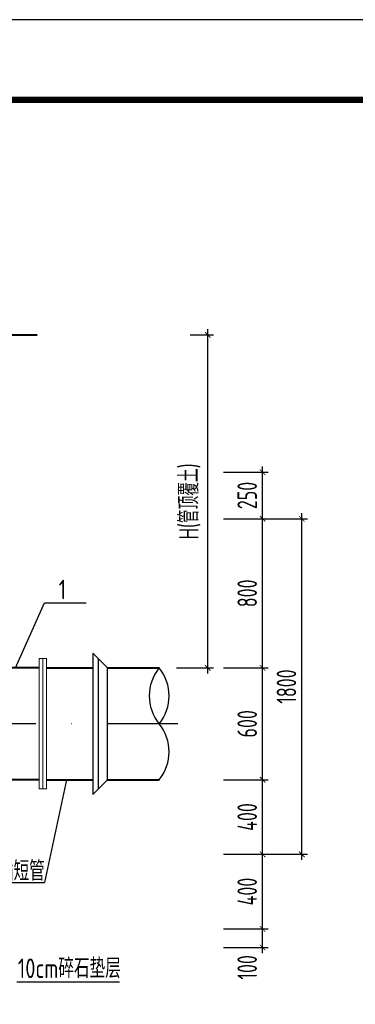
# Model space of a CAD drawing. Extents: x 1154951 to 1177180, y 3484725 to 3514600.
# Tile 11 of 17: x 1165279 to 1167084, y 3506662 to 3511944. Entities that reach past the tile are written whole.
import ezdxf
from ezdxf.enums import TextEntityAlignment as Align

# ---------------------------------------------------------------- set-up
doc = ezdxf.new("R2010")
doc.units = 0
doc.linetypes.add('DASHDOT', pattern=[25.4, 12.7, -6.35, 0, -6.35])
doc.linetypes.add('DASHED', pattern=[19.05, 12.7, -6.35])
doc.layers.get('0').update_dxf_attribs({"linetype": 'CONTINUOUS'})
doc.layers.get('Defpoints').update_dxf_attribs({"linetype": 'CONTINUOUS'})
for name, color, linetype in [('2', 2, 'DASHED'), ('DIM', 4, 'CONTINUOUS'), ('GPSCOMMON', 7, 'CONTINUOUS'), ('线路', 3, 'CONTINUOUS')]:
    doc.layers.add(name, color=color, linetype=linetype)
doc.layers.add('粗实线', color=1, linetype='CONTINUOUS', lineweight=40)
doc.layers.add('轮廓', color=1, linetype='CONTINUOUS', lineweight=40)
doc.styles.add('gpshz', font='tssdeng.shx', dxfattribs={"width": 0.8, "height": 2.5, "bigfont": 'hztxt.shx'})
doc.styles.add('TSSD_Dimension', font='tssdeng.shx', dxfattribs={"width": 0.7, "bigfont": 'Hztxt.shx'})
doc.styles.add('图签', font='txt', dxfattribs={"width": 0.66})
doc.dimstyles.new('TSSD_30_30', dxfattribs={"dimtxt": 105, "dimasz": 30, "dimexe": 30, "dimexo": 75, "dimgap": 30, "dimtad": 1, "dimdec": 0, "dimzin": 0, "dimdsep": 46, "dimtxsty": 'TSSD_Dimension', "dimblk": 'ARCHTICK', "dimblk1": 'ARCHTICK', "dimblk2": 'ARCHTICK', "dimcen": 0, "dimdle": 30, "dimclrt": 7, "dimadec": 0, "dimazin": 0, "dimtfac": 1, "dimtdec": 0, "dimtix": 1, "dimtmove": 2, "dimatfit": 3, "dimfxl": 0, "dimtolj": 1, "dimtzin": 0, "dimarcsym": 0})

# ---------------------------------------------------------------- blocks, each defined once
blk = doc.blocks.new('_ARCHTICK')
at = {"color": 0, "linetype": 'ByBlock', "const_width": 0.15}
blk.add_lwpolyline([(-0.5, -0.5), (0.5, 0.5)], dxfattribs=at)
blk = doc.blocks.new('*D289')
at = {"layer": 'Defpoints', "color": 0}
for p in [(1166121.4, 3510253.3), (1166290.3, 3510253.3), (1166047.5, 3508466.5)]:
    blk.add_point(p, dxfattribs=at)
at = {"layer": 'DIM', "color": 0, "lineweight": -2}
for p, q in [((1166290.3, 3508436.5), (1166290.3, 3510283.3)), ((1166196.4, 3510253.3), (1166320.3, 3510253.3)), ((1166122.5, 3508466.5), (1166320.3, 3508466.5))]:
    blk.add_line(p, q, dxfattribs=at)
at = {"layer": 'DIM', "color": 0, "lineweight": -2, "xscale": 30, "yscale": 30, "zscale": 30}
for p, rotation in [((1166290.3, 3510253.3), 90), ((1166290.3, 3508466.5), 270)]:
    blk.add_blockref('_ARCHTICK', p, dxfattribs=dict(at, rotation=rotation))
at = {"layer": 'DIM', "color": 7, "insert": (1166193.7, 3509359.9), "char_height": 105, "attachment_point": 5, "rotation": 90, "style": 'TSSD_Dimension'}
blk.add_mtext('\\A1;H(管顶覆土)', dxfattribs=at)
blk = doc.blocks.new('*D294')
at = {"layer": 'Defpoints', "color": 0}
for p in [(1166300.8, 3507066.5), (1166584.9, 3507066.5), (1166300.8, 3506966.5)]:
    blk.add_point(p, dxfattribs=at)
at = {"layer": 'DIM', "color": 0, "lineweight": -2}
for p, q in [((1166584.9, 3506936.5), (1166584.9, 3507096.5)), ((1166375.8, 3507066.5), (1166614.9, 3507066.5)), ((1166375.8, 3506966.5), (1166614.9, 3506966.5))]:
    blk.add_line(p, q, dxfattribs=at)
at = {"layer": 'DIM', "color": 0, "lineweight": -2, "xscale": 30, "yscale": 30, "zscale": 30}
for p, rotation in [((1166584.9, 3507066.5), 90), ((1166584.9, 3506966.5), 270)]:
    blk.add_blockref('_ARCHTICK', p, dxfattribs=dict(at, rotation=rotation))
at = {"layer": 'DIM', "color": 7, "insert": (1166502.4, 3506860.1), "char_height": 105, "attachment_point": 5, "rotation": 90, "style": 'TSSD_Dimension'}
blk.add_mtext('\\A1;100', dxfattribs=at)
blk = doc.blocks.new('*D295')
at = {"layer": 'Defpoints', "color": 0}
for p in [(1166300.8, 3507466.5), (1166584.9, 3507466.5), (1166300.8, 3507066.5)]:
    blk.add_point(p, dxfattribs=at)
at = {"layer": 'DIM', "color": 0, "lineweight": -2}
for p, q in [((1166375.8, 3507466.5), (1166614.9, 3507466.5)), ((1166584.9, 3507036.5), (1166584.9, 3507496.5)), ((1166375.8, 3507066.5), (1166614.9, 3507066.5))]:
    blk.add_line(p, q, dxfattribs=at)
at = {"layer": 'DIM', "color": 0, "lineweight": -2, "xscale": 30, "yscale": 30, "zscale": 30}
for p, rotation in [((1166584.9, 3507466.5), 90), ((1166584.9, 3507066.5), 270)]:
    blk.add_blockref('_ARCHTICK', p, dxfattribs=dict(at, rotation=rotation))
at = {"layer": 'DIM', "color": 7, "insert": (1166502.4, 3507266.5), "char_height": 105, "attachment_point": 5, "rotation": 90, "style": 'TSSD_Dimension'}
blk.add_mtext('\\A1;400', dxfattribs=at)
blk = doc.blocks.new('*D296')
at = {"layer": 'Defpoints', "color": 0}
for p in [(1166300.8, 3507866.5), (1166584.9, 3507866.5), (1166300.8, 3507466.5)]:
    blk.add_point(p, dxfattribs=at)
at = {"layer": 'DIM', "color": 0, "lineweight": -2}
for p, q in [((1166584.9, 3507436.5), (1166584.9, 3507896.5)), ((1166375.8, 3507866.5), (1166614.9, 3507866.5)), ((1166375.8, 3507466.5), (1166614.9, 3507466.5))]:
    blk.add_line(p, q, dxfattribs=at)
at = {"layer": 'DIM', "color": 0, "lineweight": -2, "xscale": 30, "yscale": 30, "zscale": 30}
for p, rotation in [((1166584.9, 3507866.5), 90), ((1166584.9, 3507466.5), 270)]:
    blk.add_blockref('_ARCHTICK', p, dxfattribs=dict(at, rotation=rotation))
at = {"layer": 'DIM', "color": 7, "insert": (1166502.4, 3507666.5), "char_height": 105, "attachment_point": 5, "rotation": 90, "style": 'TSSD_Dimension'}
blk.add_mtext('\\A1;400', dxfattribs=at)
blk = doc.blocks.new('*D297')
at = {"layer": 'Defpoints', "color": 0}
for p in [(1166300.8, 3508466.5), (1166584.9, 3508466.5), (1166300.8, 3507866.5)]:
    blk.add_point(p, dxfattribs=at)
at = {"layer": 'DIM', "color": 0, "lineweight": -2}
for p, q in [((1166375.8, 3508466.5), (1166614.9, 3508466.5)), ((1166584.9, 3507836.5), (1166584.9, 3508496.5)), ((1166375.8, 3507866.5), (1166614.9, 3507866.5))]:
    blk.add_line(p, q, dxfattribs=at)
at = {"layer": 'DIM', "color": 0, "lineweight": -2, "xscale": 30, "yscale": 30, "zscale": 30}
for p, rotation in [((1166584.9, 3508466.5), 90), ((1166584.9, 3507866.5), 270)]:
    blk.add_blockref('_ARCHTICK', p, dxfattribs=dict(at, rotation=rotation))
at = {"layer": 'DIM', "color": 7, "insert": (1166502.4, 3508166.5), "char_height": 105, "attachment_point": 5, "rotation": 90, "style": 'TSSD_Dimension'}
blk.add_mtext('\\A1;600', dxfattribs=at)
blk = doc.blocks.new('*D298')
at = {"layer": 'Defpoints', "color": 0}
for p in [(1166300.8, 3509266.5), (1166584.9, 3509266.5), (1166300.8, 3508466.5)]:
    blk.add_point(p, dxfattribs=at)
at = {"layer": 'DIM', "color": 0, "lineweight": -2}
for p, q in [((1166375.8, 3509266.5), (1166614.9, 3509266.5)), ((1166584.9, 3508436.5), (1166584.9, 3509296.5)), ((1166375.8, 3508466.5), (1166614.9, 3508466.5))]:
    blk.add_line(p, q, dxfattribs=at)
at = {"layer": 'DIM', "color": 0, "lineweight": -2, "xscale": 30, "yscale": 30, "zscale": 30}
for p, rotation in [((1166584.9, 3509266.5), 90), ((1166584.9, 3508466.5), 270)]:
    blk.add_blockref('_ARCHTICK', p, dxfattribs=dict(at, rotation=rotation))
at = {"layer": 'DIM', "color": 7, "insert": (1166502.4, 3508866.5), "char_height": 105, "attachment_point": 5, "rotation": 90, "style": 'TSSD_Dimension'}
blk.add_mtext('\\A1;800', dxfattribs=at)
blk = doc.blocks.new('*D299')
at = {"layer": 'Defpoints', "color": 0}
for p in [(1166300.8, 3509516.5), (1166584.9, 3509516.5), (1166300.8, 3509266.5)]:
    blk.add_point(p, dxfattribs=at)
at = {"layer": 'DIM', "color": 0, "lineweight": -2}
for p, q in [((1166375.8, 3509516.5), (1166614.9, 3509516.5)), ((1166584.9, 3509236.5), (1166584.9, 3509546.5)), ((1166375.8, 3509266.5), (1166614.9, 3509266.5))]:
    blk.add_line(p, q, dxfattribs=at)
at = {"layer": 'DIM', "color": 0, "lineweight": -2, "xscale": 30, "yscale": 30, "zscale": 30}
for p, rotation in [((1166584.9, 3509516.5), 90), ((1166584.9, 3509266.5), 270)]:
    blk.add_blockref('_ARCHTICK', p, dxfattribs=dict(at, rotation=rotation))
at = {"layer": 'DIM', "color": 7, "insert": (1166502.4, 3509391.5), "char_height": 105, "attachment_point": 5, "rotation": 90, "style": 'TSSD_Dimension'}
blk.add_mtext('\\A1;250', dxfattribs=at)
blk = doc.blocks.new('*D360')
at = {"layer": 'Defpoints', "color": 0}
for p in [(1166300.8, 3509266.5), (1166795.8, 3509266.5), (1166300.8, 3507466.5)]:
    blk.add_point(p, dxfattribs=at)
at = {"layer": 'DIM', "color": 0, "lineweight": -2}
for p, q in [((1166375.8, 3509266.5), (1166825.8, 3509266.5)), ((1166795.8, 3507436.5), (1166795.8, 3509296.5)), ((1166375.8, 3507466.5), (1166825.8, 3507466.5))]:
    blk.add_line(p, q, dxfattribs=at)
at = {"layer": 'DIM', "color": 0, "lineweight": -2, "xscale": 30, "yscale": 30, "zscale": 30}
for p, rotation in [((1166795.8, 3509266.5), 90), ((1166795.8, 3507466.5), 270)]:
    blk.add_blockref('_ARCHTICK', p, dxfattribs=dict(at, rotation=rotation))
at = {"layer": 'DIM', "color": 7, "insert": (1166713.3, 3508366.5), "char_height": 105, "attachment_point": 5, "rotation": 90, "style": 'TSSD_Dimension'}
blk.add_mtext('\\A1;1800', dxfattribs=at)
blk = doc.blocks.new('*U285')
at = {"color": 0}
blk.add_lwpolyline([(0, 0), (420, 0), (420, 297), (0, 297)], close=True, dxfattribs=at)
at = {"color": 0, "const_width": 0.75}
blk.add_lwpolyline([(410, 10), (410, 287), (25, 287), (25, 10), (410, 10)], dxfattribs=at)
at = {"color": 0, "linetype": 'Continuous', "style": '图签', "flags": 8}
for tag, width, p, p2 in [('设计总负责', 0.611046, (130.25, 28.99), (141.11, 28.99)), ('工程名称', 2.988281, (283.25, 28.99), (325.75, 28.99)), ('图纸编号', 2.575163, (345.13, 28.99), (381.76, 28.99)), ('子项名称', 2.988281, (283.25, 20.99), (325.75, 20.99))]:
    blk.add_attdef(tag, text='', height=2.5, dxfattribs=dict(at, width=width)).set_placement(p, p2, align=Align.FIT)
at = {"color": 0, "linetype": 'Continuous', "ltscale": 0.055, "style": '图签', "flags": 8}
for tag, width, p, p2 in [('审定', 1.617188, (172.25, 28.99), (183.75, 28.99)), ('设计', 1.617188, (214.25, 28.99), (225.75, 28.99)), ('工程编号', 0.738284, (256.25, 28.99), (266.75, 28.99)), ('版本', 1.530605, (397.87, 28.99), (408.75, 28.99)), ('设计负责', 0.763807, (130.25, 20.99), (141.11, 20.99)), ('审核', 1.617188, (172.25, 20.99), (183.75, 20.99)), ('注册工程师', 0.646875, (214.25, 20.99), (225.75, 20.99)), ('图纸比例', 0.738284, (256.25, 20.99), (266.75, 20.99)), ('专业负责', 0.763807, (130.25, 12.65), (141.11, 12.65)), ('校核', 1.617188, (172.25, 12.65), (183.75, 12.65)), ('注册建筑师', 0.646875, (214.25, 12.65), (225.75, 12.65)), ('出图日期', 0.738284, (256.25, 12.65), (266.75, 12.65))]:
    blk.add_attdef(tag, text='', height=2.5, dxfattribs=dict(at, width=width)).set_placement(p, p2, align=Align.FIT)
at = {"color": 0, "linetype": 'Continuous', "style": '图签'}
for tag, p, width in [('设计证书', (43.26, 16.37), 1.55), ('咨询证书', (43.26, 12.88), 0.9)]:
    blk.add_attdef(tag, p, '', height=2, dxfattribs=dict(at, width=width))
at = {"color": 0, "linetype": 'Continuous', "style": '图签', "width": 0.85}
for tag, height, p in [('图纸名称_2_1', 2.2, (305.02, 15.12)), ('图纸名称_1_1', 2.5, (305.02, 13.35)), ('图纸名称_2_2', 2.2, (305.02, 11.51))]:
    blk.add_attdef(tag, text='', height=height, dxfattribs=at).set_placement(p, align=Align.CENTER)
blk = doc.blocks.new('20180504.1550169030')
for p, q in [((1165257.2, 3508466.5), (1165412, 3508816.3)), ((1165412, 3508816.3), (1165636.3, 3508816.3))]:
    blk.add_line(p, q)
at = {"layer": '2', "linetype": 'DASHDOT', "ltscale": 30}
blk.add_line((1166128.7, 3508166.5), (1160697.1, 3508166.5), dxfattribs=at)
at = {"layer": 'GPSCOMMON', "ltscale": 0.1}
for p, q in [((1165672, 3508545.8), (1165672, 3507787.1)), ((1165672, 3508545.8), (1165751.3, 3508466.5)), ((1165702, 3508515.8), (1165702, 3507817.1)), ((1165672, 3507787.1), (1165751.3, 3507866.5))]:
    blk.add_line(p, q, dxfattribs=at)
at = {"layer": 'GPSCOMMON'}
for p, q in [((1165751.3, 3507866.5), (1165751.3, 3508466.5)), ((1165531.8, 3507866.5), (1165412.3, 3507314.8)), ((1165084.8, 3507314.8), (1165412.3, 3507314.8)), ((1165816.5, 3506781.4), (1165264.5, 3506781.4))]:
    blk.add_line(p, q, dxfattribs=at)
for centre, start, end in [((1166212.2, 3508316.5), 140.6799, 219.3201), ((1165845.9, 3508316.5), 320.6799, 39.3201), ((1165845.9, 3508016.5), 320.6799, 39.3201)]:
    blk.add_arc(centre, 236.7, start, end, dxfattribs=at)
at = {"layer": '粗实线'}
blk.add_line((1164613.3, 3510253.3), (1165374.1, 3510253.3), dxfattribs=at)
at = {"layer": '粗实线', "lineweight": 20}
for p, q in [((1165424.3, 3508516.5), (1165384.3, 3508516.5)), ((1165384.3, 3507817.7), (1165384.3, 3508516.5)), ((1165404.3, 3507817.7), (1165404.3, 3508516.5)), ((1165424.3, 3507817.7), (1165424.3, 3508516.5)), ((1165424.3, 3507817.7), (1165384.3, 3507817.7))]:
    blk.add_line(p, q, dxfattribs=at)
at = {"layer": '轮廓'}
for p, q in [((1165384.3, 3508466.5), (1163953.3, 3508466.5)), ((1165424.3, 3508466.5), (1165672, 3508466.5)), ((1165751.3, 3508466.5), (1166029, 3508466.5)), ((1165384.3, 3507866.5), (1163953.3, 3507866.5)), ((1165424.3, 3507866.5), (1165672, 3507866.5)), ((1165751.3, 3507866.5), (1166029, 3507866.5))]:
    blk.add_line(p, q, dxfattribs=at)
at = {"layer": 'GPSCOMMON', "xscale": 43, "yscale": 43}
blk.add_blockref('*U285', (1159120.4, 3499173.1), dxfattribs=at)
at = {"layer": '线路', "color": 7, "linetype": 'Continuous', "lineweight": -2, "style": 'gpshz', "width": 0.8}
for s, p in [('1', (1165489.3, 3508834.4)), ('盘插短管', (1165078.5, 3507324.6)), ('10cm碎石垫层', (1165269.4, 3506802.5))]:
    blk.add_text(s, height=105, dxfattribs=at).set_placement(p)
at = {"layer": 'DIM'}
dim = blk.add_linear_dim(base=(1166290.3, 3510253.3), p1=(1166047.5, 3508466.5), p2=(1166121.4, 3510253.3), angle=90, text='H(管顶覆土)', dimstyle='TSSD_30_30', dxfattribs=at)
dim.commit()
dim.dimension.update_dxf_attribs({"geometry": '*D289', "text_midpoint": (1166193.7, 3509359.9)})
for base, p1, p2, picture, middle in [((1166584.9, 3509516.5), (1166300.8, 3509266.5), (1166300.8, 3509516.5), '*D299', (1166502.4, 3509391.5)), ((1166584.9, 3509266.5), (1166300.8, 3508466.5), (1166300.8, 3509266.5), '*D298', (1166502.4, 3508866.5)), ((1166795.8, 3509266.5), (1166300.8, 3507466.5), (1166300.8, 3509266.5), '*D360', (1166713.3, 3508366.5)), ((1166584.9, 3508466.5), (1166300.8, 3507866.5), (1166300.8, 3508466.5), '*D297', (1166502.4, 3508166.5)), ((1166584.9, 3507866.5), (1166300.8, 3507466.5), (1166300.8, 3507866.5), '*D296', (1166502.4, 3507666.5)), ((1166584.9, 3507466.5), (1166300.8, 3507066.5), (1166300.8, 3507466.5), '*D295', (1166502.4, 3507266.5))]:
    dim = blk.add_linear_dim(base=base, p1=p1, p2=p2, angle=90, dimstyle='TSSD_30_30', dxfattribs=at)
    dim.commit()
    dim.dimension.update_dxf_attribs({"geometry": picture, "text_midpoint": middle})
dim = blk.add_linear_dim(base=(1166584.9, 3507066.5), p1=(1166300.8, 3506966.5), p2=(1166300.8, 3507066.5), angle=90, dimstyle='TSSD_30_30', dxfattribs=at)
dim.commit()
dim.dimension.update_dxf_attribs({"geometry": '*D294', "text_midpoint": (1166502.4, 3506860.1), "dimtype": 160})

msp = doc.modelspace()

# ---------------------------------------------------------------- block references
at = {"layer": 'GPSCOMMON'}
msp.add_blockref('20180504.1550169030', (0, 0), dxfattribs=at)

doc.saveas('drawing.dxf')
